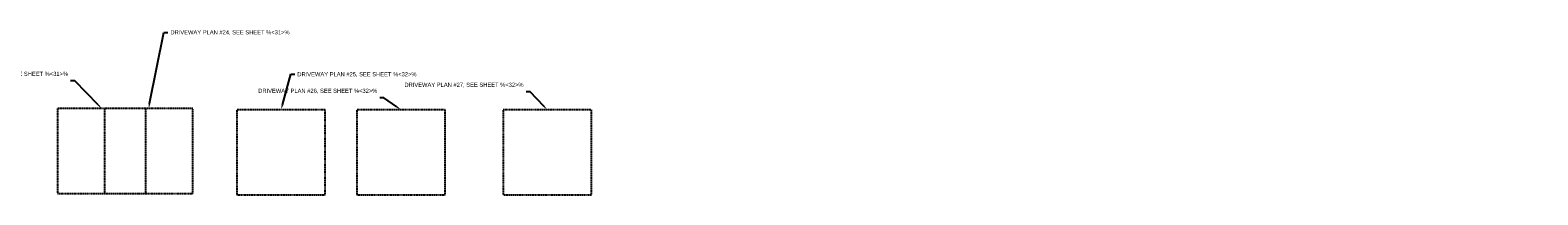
# Model space of a CAD drawing. Extents: x 193224 to 196093, y 288725 to 288863.
# Tile 5 of 5: x 195362 to 196093, y 288783 to 288863. Entities that reach past the tile are written whole.
import ezdxf
from ezdxf import colors
from ezdxf.entities.mleader import LeaderData, LeaderLine
from ezdxf.math import Vec2, Vec3

# ---------------------------------------------------------------- set-up
doc = ezdxf.new("R2010")
doc.units = 0
doc.header["$MEASUREMENT"] = 0
doc.linetypes.add('HIDDEN2', pattern=[0.1875, 0.125, -0.0625])
doc.layers.add('G_P-AN-Text-Keynotes', color=7, linetype='Continuous')
doc.styles.add('CT_P-Text', font='arial.ttf')

msp = doc.modelspace()

# ---------------------------------------------------------------- linework, layer by layer
at = {"color": 1, "linetype": 'HIDDEN2', "elevation": 1103, "flags": 128}
for points in [[(195375.06, 288825.21), (195375.06, 288783.96), (195417.86, 288783.96), (195417.86, 288825.21)], [(195397.79, 288825.21), (195397.79, 288783.96), (195440.59, 288783.96), (195440.59, 288825.21)]]:
    msp.add_lwpolyline(points, close=True, dxfattribs=at)
at = {"color": 1, "linetype": 'HIDDEN2', "flags": 128}
for points in [[(195462, 288824.63), (195462, 288783.38), (195504.8, 288783.38), (195504.8, 288824.63)], [(195520.18, 288824.63), (195520.18, 288783.38), (195562.97, 288783.38), (195562.97, 288824.63)], [(195591.03, 288824.63), (195591.03, 288783.38), (195633.82, 288783.38), (195633.82, 288824.63)]]:
    msp.add_lwpolyline(points, close=True, dxfattribs=at)

# ---------------------------------------------------------------- leaders
at = {"layer": 'G_P-AN-Text-Keynotes'}
ml = msp.add_multileader_mtext('Standard', dxfattribs=at)
ml.set_content('DRIVEWAY PLAN #24, SEE SHEET %<31>%', color=256, style='CT_P-Text')
ml.set_leader_properties(color=256)
ml.build(insert=Vec2(0, 0))
ml.multileader.update_dxf_attribs({"text_right_attachment_type": 3, "dogleg_length": 0.1, "arrow_head_size": 2.4, "scale": 20})
ctx = ml.context
ctx.base_point, ctx.scale, ctx.char_height, ctx.arrow_head_size, ctx.landing_gap_size, ctx.plane_origin = Vec3(195428.55, 288862.13, 1103), 20, 2, 2.4, 1.2, Vec3(195419.19, 288825.21, 1103)
ctx.right_attachment = 3
notes = []
notes.append((ctx, [(0, (1, 1, 0), (195426.55, 288862.13, 1103), (1, 0), 2, [(0, [(195419.19, 288825.21, 1103)], 0, [])])]))
ctx.mtext.insert, ctx.mtext.width, ctx.mtext.flow_direction = Vec3(195429.75, 288863.15, 1103), 30.0697, 5
ml = msp.add_multileader_mtext('Standard', dxfattribs=at)
ml.set_content('DRIVEWAY PLAN #16, SEE SHEET %<30>%', color=256, style='CT_P-Text')
ml.set_leader_properties(color=256)
ml.build(insert=Vec2(0, 0))
ml.multileader.update_dxf_attribs({"text_right_attachment_type": 3, "dogleg_length": 0.1, "arrow_head_size": 2.4, "scale": 20})
ctx = ml.context
ctx.base_point, ctx.scale, ctx.char_height, ctx.arrow_head_size, ctx.landing_gap_size, ctx.plane_origin = Vec3(194959.83, 288847), 20, 2, 2.4, 1.2, Vec3(194941.33, 288824.72)
ctx.right_attachment = 3
notes.append((ctx, [(0, (1, 1, 0), (194957.83, 288847), (1, 0), 2, [(0, [(194941.33, 288824.72)], 0, [])])]))
ctx.mtext.insert, ctx.mtext.width, ctx.mtext.flow_direction = Vec3(194961.03, 288848.02), 30.0697, 5
ml = msp.add_multileader_mtext('Standard', dxfattribs=at)
ml.set_content('DRIVEWAY PLAN #23, SEE SHEET %<31>%', color=256, style='CT_P-Text')
ml.set_leader_properties(color=256)
ml.build(insert=Vec2(0, 0))
ml.multileader.update_dxf_attribs({"text_right_attachment_type": 3, "dogleg_length": 0.1, "arrow_head_size": 2.4, "scale": 20})
ctx = ml.context
ctx.base_point, ctx.scale, ctx.char_height, ctx.arrow_head_size, ctx.landing_gap_size, ctx.plane_origin = Vec3(195350.21, 288842.02), 20, 2, 2.4, 1.2, Vec3(195395.29, 288834.43)
ctx.right_attachment, ctx.text_align_type = 3, 2
notes.append((ctx, [(1, (1, 1, 0), (195383.34, 288838.62), (-1, 0), 2, [(0, [(195396.46, 288825.21)], 0, [])])]))
ctx.mtext.insert, ctx.mtext.width, ctx.mtext.alignment, ctx.mtext.flow_direction = Vec3(195380.14, 288843.04), 30.0697, 3, 5
ml = msp.add_multileader_mtext('Standard', dxfattribs=at)
ml.set_content('DRIVEWAY PLAN #25, SEE SHEET %<32>%', color=256, style='CT_P-Text')
ml.set_leader_properties(color=256)
ml.build(insert=Vec2(0, 0))
ml.multileader.update_dxf_attribs({"text_right_attachment_type": 3, "dogleg_length": 0.1, "arrow_head_size": 2.4, "scale": 20})
ctx = ml.context
ctx.base_point, ctx.scale, ctx.char_height, ctx.arrow_head_size, ctx.landing_gap_size, ctx.plane_origin = Vec3(195490.09, 288841.82), 20, 2, 2.4, 1.2, Vec3(195544.03, 288835.64)
ctx.right_attachment = 3
notes.append((ctx, [(0, (1, 1, 0), (195488.09, 288841.82), (1, 0), 2, [(0, [(195483.4, 288824.63)], 0, [])])]))
ctx.mtext.insert, ctx.mtext.width, ctx.mtext.flow_direction = Vec3(195491.29, 288842.83), 30.0697, 5
ml = msp.add_multileader_mtext('Standard', dxfattribs=at)
ml.set_content('DRIVEWAY PLAN #26, SEE SHEET %<32>%', color=256, style='CT_P-Text')
ml.set_leader_properties(color=256)
ml.build(insert=Vec2(0, 0))
ml.multileader.update_dxf_attribs({"text_right_attachment_type": 3, "dogleg_length": 0.1, "arrow_head_size": 2.4, "scale": 20})
ctx = ml.context
ctx.base_point, ctx.scale, ctx.char_height, ctx.arrow_head_size, ctx.landing_gap_size, ctx.plane_origin = Vec3(195500.15, 288833.79), 20, 2, 2.4, 1.2, Vec3(195545.23, 288826.2)
ctx.right_attachment, ctx.text_align_type = 3, 2
notes.append((ctx, [(1, (1, 1, 0), (195533.28, 288830.39), (-1, 0), 2, [(0, [(195541.57, 288824.63)], 0, [])])]))
ctx.mtext.insert, ctx.mtext.width, ctx.mtext.alignment, ctx.mtext.flow_direction = Vec3(195530.08, 288834.81), 30.0697, 3, 5
ml = msp.add_multileader_mtext('Standard', dxfattribs=at)
ml.set_content('DRIVEWAY PLAN #27, SEE SHEET %<32>%', color=256, style='CT_P-Text')
ml.set_leader_properties(color=256)
ml.build(insert=Vec2(0, 0))
ml.multileader.update_dxf_attribs({"text_right_attachment_type": 3, "dogleg_length": 0.1, "arrow_head_size": 2.4, "scale": 20})
ctx = ml.context
ctx.base_point, ctx.scale, ctx.char_height, ctx.arrow_head_size, ctx.landing_gap_size, ctx.plane_origin = Vec3(195571.04, 288836.71), 20, 2, 2.4, 1.2, Vec3(195616.13, 288829.11)
ctx.right_attachment, ctx.text_align_type = 3, 2
notes.append((ctx, [(1, (1, 1, 0), (195604.17, 288833.3), (-1, 0), 2, [(0, [(195612.43, 288824.63)], 0, [])])]))
ctx.mtext.insert, ctx.mtext.width, ctx.mtext.alignment, ctx.mtext.flow_direction = Vec3(195600.97, 288837.72), 30.0697, 3, 5
for ctx, leaders in notes:
    for number, flags, end, landing, length, lines in leaders:
        leader = LeaderData()
        leader.index, (leader.has_last_leader_line, leader.has_dogleg_vector, leader.attachment_direction) = number, flags
        leader.last_leader_point, leader.dogleg_vector, leader.dogleg_length = Vec3(end), Vec3(landing), length
        for number, points, colour, breaks in lines:
            line = LeaderLine()
            line.index, line.vertices, line.color, line.breaks = number, Vec3.list(points), colors.encode_raw_color(colour), breaks
            leader.lines.append(line)
        ctx.leaders.append(leader)

doc.saveas('drawing.dxf')
